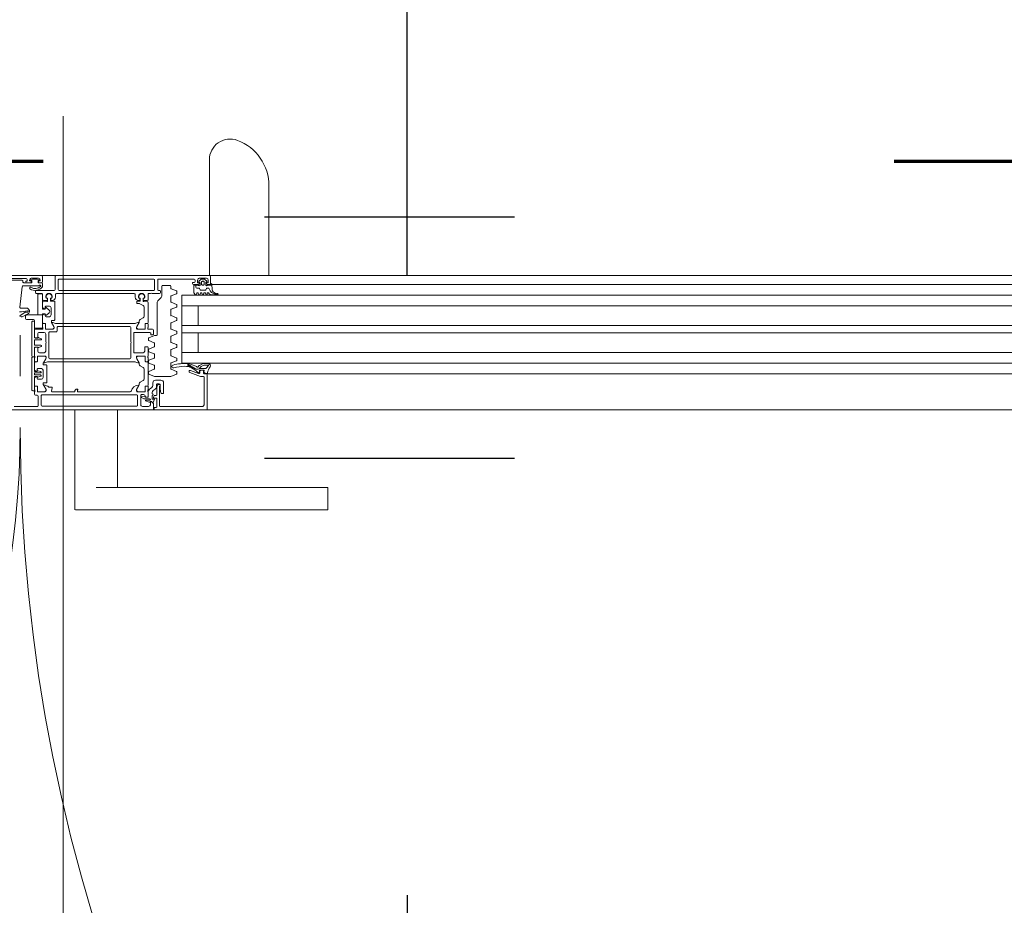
# Model space of a CAD drawing. Header units: centimetres. Extents: x -1631 to 1829, y -257 to 3158.
# Tile 96 of 128: x 392 to 447, y 1636 to 1686. Entities that reach past the tile are written whole.
import ezdxf

# ---------------------------------------------------------------- set-up
doc = ezdxf.new("R2010")
doc.units = ezdxf.units.CM
doc.linetypes.add('Dash', pattern=[60, 30, -30])
doc.linetypes.add('Długa kreska', pattern=[142.875, 95.25, -47.625])
for name, color, linetype, lineweight in [('A-DETL', 90, 'Continuous', 9), ('A-DETL-GENF', 92, 'Continuous', 9), ('A-DOOR', 31, 'Continuous', 13), ('A-DOOR-HDLN', 31, 'Dash', 9), ('A-DOOR-IDEN', 31, 'Continuous', 13)]:
    doc.layers.add(name, color=color, linetype=linetype, lineweight=lineweight)

# ---------------------------------------------------------------- blocks, each defined once
blk = doc.blocks.new('Schueco_FWS_ADS-75-SimplySmart_inw_Family-02 - FWS SI insert unit 90-2368395-5_piętro III __10_50 m_ - stan projektowany')
at = {"layer": 'A-DETL-GENF'}
for p, q in [((-75.5, 6.6), (75.5, 6.6)), ((7.65, 4.6), (-59.08, 4.6)), ((-54.5, 4), (7.65, 4)), ((-54.5, 3.4), (7.65, 3.4)), ((-54.5, 2.3), (7.65, 2.3)), ((-54.5, 1.9), (7.65, 1.9)), ((-54.5, 0.8), (7.65, 0.8)), ((-54.5, 0.2), (7.65, 0.2)), ((-54.5, -0.4), (7.65, -0.4)), ((74.6, -0.9), (-74.6, -0.9))]:
    blk.add_line(p, q, dxfattribs=at)
at = {"layer": 'A-DOOR'}
for p, q in [((4.443, 12.2), (4.443, 10.95)), ((5.234, 12.2), (17.4, 12.2)), ((17.4, 12.2), (18.558, 12.2)), ((18.599, 10.95), (18.599, 12.2)), ((17.4, 10.95), (5.234, 10.95)), ((16.201, 10.95), (16.201, 6.6)), ((18.599, 6.6), (18.599, 10.95)), ((11.35, 6.6), (5.85, 6.6)), ((11.35, 4.8), (11.35, 6.28)), ((11.5, 6.43), (13.81, 6.43)), ((14, 6), (14, 6.43)), ((14.41, 6.075), (14.63, 6.075)), ((14.636, 6.114), (14.433, 6.184)), ((14.47, 6.42), (14.81, 6.42)), ((14.91, 6.32), (14.91, 5.81)), ((15.08, 5.82), (15.08, 6.35)), ((15.13, 6.4), (20.43, 6.4)), ((20.48, 6.35), (20.48, 5.82)), ((20.65, 5.84), (20.65, 6.38)), ((20.7, 6.43), (21.99, 6.43)), ((13.63, 5.68), (13.63, 5.1)), ((13.737, 5.7), (13.65, 5.7)), ((14, 5.312), (14, 5.76)), ((14.05, 5.81), (14.142, 5.81)), ((14.206, 5.523), (14.094, 5.445)), ((14.27, 6), (14.27, 5.81)), ((14.27, 5.71), (14.27, 5.646)), ((14.706, 5.995), (14.41, 5.995)), ((14.495, 5.656), (14.495, 5.885)), ((14.5, 5.85), (14.5, 5.6)), ((14.515, 5.905), (14.642, 5.905)), ((14.52, 5.572), (14.52, 5.528)), ((14.659, 5.31), (14.659, 5.58)), ((14.66, 5.549), (14.66, 5.309)), ((14.662, 5.885), (14.662, 5.878)), ((14.679, 5.6), (15.1, 5.6)), ((14.684, 5.858), (14.85, 5.874)), ((15.044, 5.599), (14.71, 5.599)), ((14.858, 5.911), (14.732, 5.988)), ((14.86, 5.76), (14.75, 5.76)), ((20.43, 5.77), (15.13, 5.77)), ((15.5, 5.6), (18.43, 5.6)), ((18.6, 5.57), (18.6, 5.58)), ((18.62, 5.6), (19.864, 5.6)), ((19.893, 5.564), (19.856, 5.376)), ((20.25, 5.6), (20.671, 5.6)), ((20.306, 5.599), (20.64, 5.599)), ((20.69, 5.549), (20.69, 5.309)), ((20.691, 5.58), (20.691, 5.31)), ((20.8, 5.79), (20.7, 5.79)), ((20.83, 5.528), (20.83, 5.572)), ((20.85, 5.6), (20.85, 5.74)), ((13.83, 5.28), (13.83, 5.25)), ((13.98, 5.15), (13.87, 5.15)), ((13.88, 5.2), (13.918, 5.2)), ((13.963, 5.227), (13.995, 5.289)), ((14.03, 5.322), (14.03, 5.2)), ((14.23, 5.1), (14.23, 5.249)), ((14.283, 5.352), (14.367, 5.41)), ((14.5, 5.5), (14.5, 5.31)), ((14.5, 5.229), (14.5, 3.971)), ((14.53, 5.28), (14.629, 5.28)), ((14.63, 5.279), (14.55, 5.279)), ((14.77, 4.962), (14.94, 5.06)), ((14.99, 5.147), (14.99, 5.191)), ((14.997, 5.216), (15.131, 5.449)), ((18.445, 5.45), (18.48, 5.45)), ((19.886, 5.34), (20.05, 5.34)), ((20.17, 4.12), (20.17, 5.08)), ((20.19, 5.1), (20.34, 5.1)), ((20.353, 5.216), (20.219, 5.449)), ((20.36, 5.12), (20.36, 5.191)), ((20.72, 5.279), (20.8, 5.279)), ((20.721, 5.28), (20.82, 5.28)), ((20.85, 5.31), (20.85, 5.5)), ((20.85, 5.229), (20.85, 4.859)), ((21, 5.501), (21, 3.701)), ((11.25, 4.6), (5.85, 4.6)), ((11.346, 4.542), (11.207, 4.569)), ((11.25, 4.6), (11.35, 4.6)), ((11.359, 4.419), (11.37, 4.509)), ((11.551, 4.75), (11.4, 4.75)), ((11.4, 4.55), (11.4, 4.45)), ((12.167, 4.529), (11.568, 4.747)), ((11.6, 4.45), (11.6, 4.526)), ((11.642, 4.514), (11.629, 4.411)), ((11.667, 4.573), (12.133, 4.403)), ((11.699, 4.54), (11.672, 4.54)), ((12.2, 4.45), (12.2, 4.482)), ((12.88, 4.502), (12.88, 4.578)), ((13.221, 4.746), (12.911, 4.618)), ((12.911, 4.462), (13.199, 4.343)), ((14.12, 4.75), (13.24, 4.75)), ((13.78, 4.95), (14.08, 4.95)), ((14.449, 4.618), (14.139, 4.746)), ((14.161, 4.343), (14.449, 4.462)), ((14.48, 4.508), (14.48, 4.572)), ((14.72, 4.325), (14.72, 4.875)), ((20.37, 4.8), (20.37, 4.4)), ((20.65, 4.9), (20.47, 4.9)), ((20.484, 4.686), (20.484, 4.699)), ((20.484, 4.502), (20.484, 4.516)), ((20.506, 4.728), (20.674, 4.773)), ((20.674, 4.429), (20.506, 4.473)), ((20.83, 4.656), (20.514, 4.656)), ((20.514, 4.546), (20.83, 4.546)), ((20.7, 4.775), (20.7, 4.85)), ((20.7, 4.35), (20.7, 4.425)), ((20.776, 4.763), (20.731, 4.751)), ((20.731, 4.449), (20.776, 4.437)), ((20.86, 4.576), (20.86, 4.626)), ((21.65, 2.427), (21.65, 4.726)), ((11.14, 4.161), (11.066, 4.031)), ((11.11, 4.108), (11.334, 4.108)), ((11.122, 4.015), (11.387, 4.015)), ((11.6, 4.385), (11.389, 4.385)), ((11.416, 4.129), (11.534, 4.193)), ((11.444, 4.03), (11.611, 4.121)), ((11.45, 4.4), (11.55, 4.4)), ((11.65, 4.155), (11.69, 4.21)), ((11.69, 4.329), (11.788, 4.329)), ((11.82, 4.163), (12.234, 4.021)), ((11.838, 4.315), (12.267, 4.063)), ((12.236, 4.153), (11.997, 4.297)), ((13.199, 3.987), (12.911, 3.868)), ((13.23, 4.297), (13.23, 4.033)), ((14.13, 4.157), (14.13, 4.297)), ((14.449, 3.991), (14.161, 4.111)), ((14.48, 3.882), (14.48, 3.945)), ((14.5, 3.89), (14.5, 3.7)), ((14.629, 3.92), (14.53, 3.92)), ((14.55, 3.921), (14.63, 3.921)), ((14.659, 3.62), (14.659, 3.89)), ((14.66, 3.891), (14.66, 3.651)), ((14.94, 4.14), (14.77, 4.238)), ((14.99, 4.009), (14.99, 4.053)), ((15.131, 3.751), (14.997, 3.984)), ((20.13, 3.92), (15.22, 3.92)), ((20.34, 4.1), (20.19, 4.1)), ((20.219, 3.751), (20.353, 3.984)), ((20.36, 4.009), (20.36, 4.08)), ((20.47, 4.3), (20.65, 4.3)), ((20.69, 3.891), (20.69, 3.651)), ((20.691, 3.89), (20.691, 3.62)), ((20.8, 3.921), (20.72, 3.921)), ((20.82, 3.92), (20.721, 3.92)), ((20.85, 4.341), (20.85, 3.971)), ((20.85, 3.7), (20.85, 3.89)), ((5.85, 3.4), (12.6, 3.4)), ((12.88, 3.752), (12.88, 3.828)), ((12.911, 3.712), (13.199, 3.593)), ((13.23, 3.547), (13.23, 3.283)), ((14.13, 3.53), (14.13, 3.67)), ((14.161, 3.716), (14.449, 3.836)), ((14.449, 3.364), (14.161, 3.484)), ((14.48, 3.255), (14.48, 3.318)), ((14.5, 3.6), (14.5, 3.13)), ((14.52, 3.672), (14.52, 3.628)), ((15.1, 3.6), (14.679, 3.6)), ((14.71, 3.601), (15.044, 3.601)), ((14.78, 3.42), (15.25, 3.42)), ((15.3, 3.37), (15.3, 2.33)), ((15.47, 2.9), (15.47, 3.7)), ((15.52, 3.75), (20, 3.75)), ((20.05, 3.7), (20.05, 2.3)), ((20.22, 2.9), (20.22, 3.32)), ((20.671, 3.6), (20.25, 3.6)), ((20.64, 3.601), (20.306, 3.601)), ((20.32, 3.42), (20.57, 3.42)), ((20.83, 3.628), (20.83, 3.672)), ((20.85, 3.16), (20.85, 3.6)), ((21, 3.59), (21, 1.7)), ((12.88, 3.002), (12.88, 3.078)), ((13.199, 3.237), (12.911, 3.118)), ((12.911, 2.962), (13.199, 2.843)), ((13.23, 2.797), (13.23, 2.533)), ((14.13, 2.903), (14.13, 3.043)), ((14.161, 3.089), (14.449, 3.209)), ((14.449, 2.738), (14.161, 2.857)), ((15.47, 2), (15.47, 2.8)), ((20.22, 2.38), (20.22, 2.8)), ((20.46, 3.03), (20.46, 3.033)), ((20.477, 3.06), (20.619, 3.126)), ((20.83, 3), (20.49, 3)), ((20.66, 3.1), (20.81, 3.1)), ((20.86, 2.73), (20.86, 2.97)), ((12.88, 2.252), (12.88, 2.328)), ((13.199, 2.487), (12.911, 2.368)), ((12.911, 2.212), (13.199, 2.093)), ((13.98, 0.591), (13.98, 2.4)), ((14.03, 2.45), (14.12, 2.45)), ((14.139, 2.454), (14.449, 2.582)), ((14.2, 2.37), (14.2, 2.15)), ((15.25, 2.28), (14.4, 2.28)), ((14.48, 2.628), (14.48, 2.692)), ((20, 2.25), (19.63, 2.25)), ((20.57, 2.28), (20.32, 2.28)), ((20.46, 2.667), (20.46, 2.67)), ((20.619, 2.574), (20.477, 2.64)), ((20.49, 2.7), (20.83, 2.7)), ((20.81, 2.6), (20.66, 2.6)), ((20.85, 2.15), (20.85, 2.54)), ((13.199, 1.737), (12.911, 1.618)), ((13.23, 2.047), (13.23, 1.783)), ((14.25, 2.1), (14.5, 2.1)), ((14.5, 2), (14.5, 1.81)), ((14.5, 1.729), (14.5, 0.61)), ((14.52, 2.072), (14.52, 2.028)), ((14.53, 1.78), (14.629, 1.78)), ((14.63, 1.779), (14.55, 1.779)), ((14.659, 1.81), (14.659, 2.08)), ((14.66, 2.049), (14.66, 1.809)), ((14.679, 2.1), (15.1, 2.1)), ((15.044, 2.099), (14.71, 2.099)), ((14.99, 1.647), (14.99, 1.691)), ((14.997, 1.716), (15.131, 1.949)), ((15.22, 1.78), (19.68, 1.78)), ((19.53, 1.95), (15.52, 1.95)), ((19.58, 2.2), (19.58, 2)), ((19.903, 1.716), (19.769, 1.949)), ((19.8, 2.1), (20.221, 2.1)), ((19.856, 2.099), (20.19, 2.099)), ((19.91, 1.625), (19.91, 1.691)), ((20.24, 2.049), (20.24, 1.809)), ((20.241, 2.08), (20.241, 1.81)), ((20.27, 1.779), (20.35, 1.779)), ((20.271, 1.78), (20.37, 1.78)), ((20.38, 2.028), (20.38, 2.072)), ((20.4, 2.1), (20.8, 2.1)), ((20.4, 1.81), (20.4, 2)), ((20.4, 1.729), (20.4, 1.364)), ((12.88, 1.502), (12.88, 1.578)), ((12.911, 1.462), (13.199, 1.343)), ((13.23, 1.297), (13.23, 1.033)), ((14.72, 0.869), (14.72, 1.375)), ((14.77, 1.462), (14.94, 1.56)), ((19.72, 0.545), (19.72, 1.585)), ((19.74, 1.605), (19.89, 1.605)), ((19.92, 1.305), (19.92, 0.905)), ((20.2, 1.405), (20.02, 1.405)), ((20.25, 1.28), (20.25, 1.355)), ((20.326, 1.268), (20.281, 1.256)), ((21.214, 1.123), (21.225, 1.138)), ((21.536, 1.402), (21.222, 1.249)), ((21.259, 1.154), (21.369, 1.148)), ((21.399, 1.157), (21.651, 1.326)), ((21.648, 1.377), (21.606, 1.399)), ((5.85, 0.8), (12.6, 0.8)), ((12.88, 0.752), (12.88, 0.828)), ((13.199, 0.987), (12.911, 0.868)), ((12.911, 0.712), (13.199, 0.593)), ((14.546, 0.561), (14.762, 0.542)), ((15.13, 0.545), (15.13, 0.635)), ((20.02, 0.805), (20.2, 0.805)), ((20.382, 0.563), (20.138, 0.542)), ((20.25, 0.855), (20.25, 0.93)), ((20.281, 0.954), (20.326, 0.942)), ((20.4, 0.846), (20.4, 0.583)), ((21.321, 0.917), (21.616, 0.924)), ((21.667, 0.869), (21.547, -0.275)), ((10.626, 0.158), (10.599, 0.172)), ((10.616, 0.101), (10.742, 0.076)), ((10.891, 0.18), (10.624, 0.18)), ((11.19, 0.14), (11.19, 0.1)), ((11.291, 0.09), (11.269, 0.15)), ((11.391, 0.15), (11.369, 0.09)), ((11.491, 0.09), (11.469, 0.15)), ((11.591, 0.15), (11.569, 0.09)), ((11.691, 0.09), (11.669, 0.15)), ((11.791, 0.15), (11.769, 0.09)), ((12.88, 0.002), (12.88, 0.078)), ((13.199, 0.237), (12.911, 0.118)), ((13.23, 0.547), (13.23, 0.283)), ((13.73, -0.3), (13.73, 0.259)), ((13.759, 0.329), (13.951, 0.521)), ((13.81, 0.05), (13.81, -0.02)), ((14.26, 0.1), (13.86, 0.1)), ((14.45, 0.1), (14.36, 0.1)), ((14.5, 0.45), (14.5, 0.15)), ((14.74, 0.5), (14.55, 0.5)), ((14.704, 0.37), (14.737, 0.37)), ((14.76, 0.36), (14.724, 0.36)), ((14.767, 0.403), (14.76, 0.482)), ((14.78, 0.522), (14.78, 0.38)), ((14.94, 0.38), (14.94, 0.505)), ((14.959, 0.482), (14.953, 0.403)), ((14.96, 0.525), (15.11, 0.525)), ((14.996, 0.36), (14.96, 0.36)), ((15.02, 0.5), (14.979, 0.5)), ((14.982, 0.37), (15.016, 0.37)), ((15.22, 0.15), (15.22, 0.3)), ((19.63, 0.1), (15.27, 0.1)), ((19.68, 0.3), (19.68, 0.15)), ((19.94, 0.525), (19.74, 0.525)), ((19.92, 0.5), (19.88, 0.5)), ((19.884, 0.37), (19.917, 0.37)), ((19.904, 0.36), (19.94, 0.36)), ((19.947, 0.403), (19.94, 0.482)), ((19.96, 0.38), (19.96, 0.505)), ((20.12, 0.522), (20.12, 0.38)), ((20.139, 0.482), (20.133, 0.403)), ((20.14, 0.36), (20.176, 0.36)), ((20.35, 0.5), (20.159, 0.5)), ((20.162, 0.37), (20.196, 0.37)), ((20.4, 0.15), (20.4, 0.45)), ((20.75, 0.1), (20.45, 0.1)), ((20.8, -0.02), (20.8, 0.05)), ((10.928, -0.4), (5.85, -0.4)), ((10.903, -0.103), (10.93, -0.41)), ((11, -0.45), (11, -0.85)), ((11.18, -0.4), (11.05, -0.4)), ((11.189, -0.2), (11.124, -0.2)), ((11.24, -0.53), (11.23, -0.53)), ((11.273, -0.105), (11.232, -0.175)), ((11.27, -0.37), (11.27, -0.5)), ((11.54, -0.08), (11.316, -0.08)), ((11.35, -0.53), (11.35, -0.42)), ((11.4, -0.37), (11.46, -0.37)), ((11.51, -0.42), (11.51, -0.53)), ((11.623, -0.175), (11.583, -0.105)), ((11.59, -0.5), (11.59, -0.37)), ((11.63, -0.53), (11.62, -0.53)), ((11.778, -0.2), (11.667, -0.2)), ((11.96, -0.4), (11.68, -0.4)), ((11.69, -0.37), (11.9, -0.37)), ((11.828, -0.37), (11.828, -0.25)), ((11.91, -0.52), (11.96, -0.52)), ((12.01, -0.47), (12.01, -0.45)), ((12.911, -0.038), (13.199, -0.157)), ((13.23, -0.203), (13.23, -0.3)), ((13.28, -0.35), (13.68, -0.35)), ((13.86, -0.07), (13.91, -0.07)), ((13.96, -0.12), (13.96, -0.65)), ((14.13, -0.65), (14.13, -0.12)), ((14.18, -0.07), (19.48, -0.07)), ((19.53, -0.12), (19.53, -0.65)), ((19.7, -0.85), (19.7, -0.12)), ((19.75, -0.07), (20.75, -0.07)), ((20.4, -0.27), (20.4, -0.45)), ((20.4, -0.85), (20.4, -0.55)), ((20.45, -0.5), (20.58, -0.5)), ((21.497, -0.32), (20.657, -0.32)), ((21.08, -0.5), (21.29, -0.5)), ((21.5, -0.55), (21.5, -0.595)), ((11.05, -0.9), (5.85, -0.9)), ((7.733, -0.9), (7.733, -5.916)), ((11.05, -0.9), (19.65, -0.9)), ((11.067, -7.373), (11.067, -0.9)), ((11.209, -0.581), (11.313, -0.685)), ((11.63, -0.75), (11.23, -0.75)), ((11.348, -0.7), (11.512, -0.7)), ((11.46, -0.58), (11.4, -0.58)), ((11.547, -0.685), (11.651, -0.581)), ((11.86, -0.65), (11.86, -0.57)), ((13.91, -0.7), (11.91, -0.7)), ((19.48, -0.7), (14.18, -0.7)), ((32.25, -0.9), (20.45, -0.9)), ((20.63, -0.62), (20.58, -0.62)), ((20.63, -0.75), (21.03, -0.75)), ((21.08, -0.62), (21.03, -0.62)), ((21.31, -0.73), (22.6, -0.73)), ((21.55, -0.645), (22.4, -0.645))]:
    blk.add_line(p, q, dxfattribs=at)
at = {"layer": 'A-DOOR', "flags": 128}
for points in [[(4.459, 12.2), (4.443, 12.2), (4.459, 12.2), (4.503, 12.2), (4.577, 12.2), (4.675, 12.2), (4.795, 12.2), (4.931, 12.2), (5.08, 12.2), (5.234, 12.2)], [(5.234, 10.95), (5.08, 10.95), (4.931, 10.95), (4.795, 10.95), (4.675, 10.95), (4.577, 10.95), (4.503, 10.95), (4.459, 10.95), (4.443, 10.95), (4.459, 10.95)], [(14.05, 6.48), (14.15, 6.48), (14.15, 6.6), (11.2, 6.6), (11.2, 4.65)], [(13.86, 6.38), (13.86, 5.3), (13.85, 5.3)], [(14.212, 6.206), (14.13, 6.02), (14.25, 6.02)], [(22.85, 6.6), (14.2, 6.6), (14.2, 6.26), (14.31, 6.15), (14.37, 6.15), (14.37, 6.32)], [(14.365, 6.15), (14.3, 6.15), (14.246, 6.212)], [(13.82, 5.2), (13.82, 5.45), (13.787, 5.658)], [(14.16, 5.821), (14.198, 5.896), (14.2, 5.95), (14.05, 5.95)], [(14.65, 5.86), (14.65, 5.9), (14.55, 5.9)], [(15.15, 5.55), (15.15, 5.48), (15.012, 5.241)], [(18.45, 5.58), (18.45, 5.518), (18.431, 5.491), (18.425, 5.47)], [(20.338, 5.241), (20.2, 5.48), (20.2, 5.55)], [(20.86, 4.771), (20.86, 5.551), (20.95, 5.551)], [(20.7, 4.741), (20.699, 4.757), (20.7, 4.751), (20.83, 4.741)], [(20.83, 4.461), (20.7, 4.461), (20.699, 4.444), (20.7, 4.461)], [(20.95, 3.651), (20.86, 3.651), (20.86, 4.431)], [(5.85, 4), (12.6, 4), (12.6, 0.2), (5.85, 0.2)], [(11.589, 4.241), (11.627, 4.303), (11.291, 4.303)], [(15.012, 3.959), (15.15, 3.72), (15.15, 3.65)], [(20.2, 3.65), (20.2, 3.72), (20.338, 3.959)], [(11.7, 3.4), (11.7, 2.3), (12.6, 2.3), (5.85, 2.3)], [(14.55, 3.08), (14.68, 3.08), (14.68, 3.32)], [(20.67, 3.32), (20.67, 3.11), (20.8, 3.11)], [(20.86, 3.15), (20.86, 3.64), (20.95, 3.64)], [(14.35, 2.33), (14.35, 2.42), (14.25, 2.42)], [(20.8, 2.59), (20.67, 2.59), (20.67, 2.38)], [(20.95, 1.65), (20.86, 1.65), (20.86, 2.55)], [(11.7, 0.8), (11.7, 1.9), (12.6, 1.9), (5.85, 1.9)], [(15.15, 2.05), (15.15, 1.98), (15.012, 1.741)], [(19.888, 1.741), (19.75, 1.98), (19.75, 2.05)], [(15.11, 0.655), (14.995, 0.655), (14.77, 0.782)], [(11.93, -0.34), (11.93, 0.06), (11.865, 0.16)], [(10.97, -0.45), (10.97, -0.37), (11.17, -0.37)], [(11.13, -0.65), (11.13, -0.5), (11.23, -0.5), (11.23, -0.45)], [(11.63, -0.45), (11.63, -0.5), (11.73, -0.5), (11.73, -0.65)], [(20.45, -0.5), (20.65, -0.5), (20.65, -0.6)], [(20.63, -0.55), (20.63, -0.6), (20.53, -0.6), (20.53, -0.65)], [(21.01, -0.6), (21.01, -0.5), (21.45, -0.5)], [(21.13, -0.65), (21.13, -0.6), (21.03, -0.6), (21.03, -0.55)], [(21.34, -0.55), (21.34, -0.58), (21.26, -0.58), (21.26, -0.68)]]:
    blk.add_lwpolyline(points, dxfattribs=at)
for points in [[(21.3, 1.3), (20.41, 1.3), (20.41, 2), (20.41, 1.3)], [(20.46, 2.05), (20.8, 2.05)], [(20.85, 2), (20.85, 1.61)], [(20.186, 1.309), (20.034, 1.182)], [(20.68, 1.3), (20.41, 1.3), (20.41, 1.235), (20.25, 1.235), (20.234, 1.294), (20.25, 1.235), (20.41, 1.235), (20.41, 1.3)], [(20.67, 0.17), (20.67, 1.27)], [(20.9, 1.56), (21.3, 1.56)], [(21.35, 1.51), (21.35, 1.35)], [(20.034, 1.028), (20.186, 0.901)], [(20.234, 0.916), (20.25, 0.975), (20.41, 0.975), (20.41, 0.17), (20.41, 0.975), (20.25, 0.975)], [(20.46, 0.12), (20.62, 0.12)]]:
    blk.add_lwpolyline(points, close=True, dxfattribs=at)
at = {"layer": 'A-DOOR'}
for centre, radius, start, end in [((11.5, 6.28), 0.15, 90, 180), ((13.81, 6.38), 0.05, 0, 90), ((14.05, 6.43), 0.05, 90, 180), ((14.231, 6.198), 0.02, 41.4237, 156.1613), ((14.365, 6.17), 0.02, 270, 336.1826), ((14.47, 6.32), 0.1, 90, 180), ((14.41, 6.035), 0.04, 90, 270), ((14.42, 6.146), 0.04, 71.0954, 156.1826), ((14.63, 6.095), 0.02, 270, 71.0954), ((14.81, 6.32), 0.1, 360, 90), ((15.13, 6.35), 0.05, 90, 180), ((20.43, 6.35), 0.05, 0, 90), ((20.7, 6.38), 0.05, 90, 180), ((13.65, 5.68), 0.02, 90, 180), ((13.737, 5.65), 0.05, 9.0903, 90), ((14.05, 6), 0.05, 180, 270), ((14.05, 5.76), 0.05, 90, 180), ((14.142, 5.83), 0.02, 270, 333), ((14.18, 5.905), 0.02, 333, 0), ((14.12, 5.646), 0.15, 305, 0), ((14.27, 5.76), 0.05, 90, 270), ((14.25, 6), 0.02, 0, 90), ((14.195, 5.656), 0.3, 305, 0), ((14.515, 5.885), 0.02, 90, 180), ((14.55, 5.85), 0.05, 90, 180), ((14.49, 5.572), 0.03, 0, 70.5288), ((14.49, 5.528), 0.03, 289.4712, 0), ((14.642, 5.885), 0.02, 0, 90), ((14.75, 5.86), 0.1, 180, 270), ((14.679, 5.58), 0.02, 90, 180), ((14.71, 5.549), 0.05, 90, 180), ((14.682, 5.878), 0.02, 180, 275.5), ((14.706, 5.945), 0.05, 58.815, 90), ((14.848, 5.894), 0.02, 275.5, 58.815), ((14.86, 5.81), 0.05, 270, 0), ((14.976, 5.718), 0.5, 275.6226, 342.2516), ((15.044, 5.499), 0.1, 330, 90), ((15.13, 5.82), 0.05, 180, 270), ((15.1, 5.55), 0.05, 0, 90), ((15.5, 5.55), 0.05, 90, 162.2516), ((18.43, 5.58), 0.02, 0, 90), ((18.43, 5.518), 0.02, 315, 0), ((18.48, 5.57), 0.12, 270, 0), ((18.62, 5.58), 0.02, 90, 180), ((19.864, 5.57), 0.03, 349, 90), ((20.25, 5.55), 0.05, 90, 180), ((20.306, 5.499), 0.1, 90, 210), ((20.43, 5.82), 0.05, 270, 0), ((20.64, 5.549), 0.05, 0, 90), ((20.7, 5.84), 0.05, 180, 270), ((20.671, 5.58), 0.02, 0, 90), ((20.8, 5.74), 0.05, 0, 90), ((20.86, 5.572), 0.03, 109.4712, 180), ((20.86, 5.528), 0.03, 180, 250.5288), ((20.95, 5.501), 0.05, 0, 90), ((13.78, 5.1), 0.15, 180, 270), ((13.87, 5.2), 0.05, 180, 270), ((13.85, 5.28), 0.02, 90, 180), ((13.88, 5.25), 0.05, 180, 270), ((13.918, 5.25), 0.05, 270, 333), ((13.98, 5.2), 0.05, 270, 0), ((13.95, 5.312), 0.05, 333, 0), ((14.18, 5.322), 0.15, 125, 180), ((14.08, 5.1), 0.15, 270, 0), ((14.355, 5.249), 0.125, 125, 180), ((14.53, 5.31), 0.03, 180, 270), ((14.55, 5.229), 0.05, 90, 180), ((14.629, 5.31), 0.03, 270, 0), ((14.63, 5.309), 0.03, 270, 0), ((14.82, 4.875), 0.1, 120, 180), ((14.89, 5.147), 0.1, 300, 0), ((15.04, 5.191), 0.05, 150, 180), ((15.024, 5.234), 0.0138, 150, 275.6226), ((18.445, 5.477), 0.02, 135, 180), ((18.445, 5.47), 0.02, 180, 270), ((19.886, 5.37), 0.03, 169, 270), ((20.378, 5.717), 0.5, 228.9748, 263.8593), ((20.19, 5.08), 0.02, 90, 180), ((20.326, 5.234), 0.0138, 263.8593, 30), ((20.34, 5.12), 0.02, 270, 0), ((20.31, 5.191), 0.05, 0, 30), ((20.72, 5.309), 0.03, 180, 270), ((20.721, 5.31), 0.03, 180, 270), ((20.8, 5.229), 0.05, 0, 90), ((20.82, 5.31), 0.03, 270, 0), ((10.24, 4.734), 0.95, 325.949, 348.5732), ((11.201, 4.54), 0.03, 77.6435, 168.5732), ((11.25, 4.65), 0.05, 180, 270), ((11.341, 4.513), 0.03, 351.882, 79.0059), ((11.4, 4.8), 0.05, 180, 270), ((11.35, 4.55), 0.05, 0, 90), ((11.389, 4.415), 0.03, 172.7923, 270), ((11.45, 4.45), 0.05, 180, 270), ((11.55, 4.45), 0.05, 270, 0), ((11.551, 4.7), 0.05, 70, 90), ((11.65, 4.526), 0.05, 70, 180), ((11.6, 4.415), 0.03, 270, 352.9436), ((11.672, 4.51), 0.03, 90, 172.9436), ((11.699, 4.51), 0.03, 40.8482, 90), ((12.591, 5.282), 1.15, 220.8482, 242.8303), ((12.15, 4.45), 0.05, 250, 0), ((12.15, 4.482), 0.05, 0, 70), ((12.93, 4.572), 0.05, 112.5, 172.8548), ((12.93, 4.508), 0.05, 187.1452, 247.5), ((13.24, 4.7), 0.05, 90, 112.5), ((14.12, 4.7), 0.05, 67.5, 90), ((14.43, 4.572), 0.05, 0, 67.5), ((14.43, 4.508), 0.05, 292.5, 0), ((20.47, 4.8), 0.1, 90, 180), ((20.514, 4.699), 0.03, 105, 180), ((20.514, 4.686), 0.03, 180, 270), ((20.514, 4.516), 0.03, 90, 180), ((20.514, 4.502), 0.03, 180, 255), ((20.65, 4.85), 0.05, 0, 90), ((20.679, 4.753), 0.02, 10, 105), ((20.679, 4.448), 0.02, 255, 350), ((20.725, 4.775), 0.025, 180, 285), ((20.725, 4.425), 0.025, 75, 180), ((20.75, 4.859), 0.1, 285, 0), ((20.75, 4.341), 0.1, 0, 75), ((20.83, 4.771), 0.03, 270, 0), ((20.83, 4.626), 0.03, 0, 90), ((20.83, 4.576), 0.03, 270, 0), ((20.83, 4.431), 0.03, 0, 90), ((11.127, 4.135), 0.12, 145.949, 268.0077), ((11.175, 4.141), 0.04, 134.9639, 150.3746), ((9.863, 5.398), 1.777, 316.2734, 320.8645), ((11.291, 4.243), 0.06, 90, 146.6979), ((11.334, 4.278), 0.17, 269.9272, 298.5366), ((11.387, 4.135), 0.12, 269.9961, 298.6334), ((11.453, 4.342), 0.17, 298.5366, 323.5366), ((11.553, 4.226), 0.12, 298.6334, 323.6334), ((11.684, 4.253), 0.0764, 85.7355, 150.0671), ((11.731, 4.18), 0.05, 26.9556, 143.6334), ((11.846, 4.239), 0.08, 206.9556, 250.9899), ((11.788, 4.229), 0.1, 59.6164, 90), ((12.422, 4.975), 0.8, 243.6139, 271.5286), ((12.26, 4.097), 0.08, 250.9899, 267.8894), ((12.197, 4.089), 0.075, 339.9851, 58.8937), ((12.367, 7.009), 2.994, 267.8817, 284.2277), ((12.368, 7.009), 2.834, 271.5223, 284.2144), ((12.93, 3.822), 0.05, 112.5, 172.8548), ((13.085, 4.184), 0.08, 283.4704, 105.301), ((13.18, 4.297), 0.05, 0, 67.5), ((13.18, 4.033), 0.05, 292.5, 0), ((14.18, 4.297), 0.05, 112.5, 180), ((14.18, 4.157), 0.05, 180, 247.5), ((14.43, 3.945), 0.05, 0, 67.5), ((14.43, 3.882), 0.05, 292.5, 0), ((14.55, 3.971), 0.05, 180, 270), ((14.53, 3.89), 0.03, 90, 180), ((14.629, 3.89), 0.03, 0, 90), ((14.63, 3.891), 0.03, 0, 90), ((14.82, 4.325), 0.1, 180, 240), ((14.89, 4.053), 0.1, 0, 60), ((15.04, 4.009), 0.05, 180, 210), ((15.024, 3.966), 0.0138, 84.6714, 210), ((14.979, 3.482), 0.5, 61.1395, 84.6714), ((20.371, 3.482), 0.5, 95.3286, 118.8605), ((20.19, 4.12), 0.02, 180, 270), ((20.326, 3.966), 0.0138, 330, 95.3286), ((20.34, 4.08), 0.02, 0, 90), ((20.31, 4.009), 0.05, 330, 0), ((20.47, 4.4), 0.1, 180, 270), ((20.65, 4.35), 0.05, 270, 0), ((20.72, 3.891), 0.03, 90, 180), ((20.721, 3.89), 0.03, 90, 180), ((20.8, 3.971), 0.05, 270, 0), ((20.82, 3.89), 0.03, 0, 90), ((12.93, 3.758), 0.05, 187.1452, 247.5), ((13.18, 3.547), 0.05, 360, 67.5), ((14.18, 3.67), 0.05, 112.5, 180), ((14.18, 3.53), 0.05, 180, 247.5), ((14.43, 3.318), 0.05, 0, 67.5), ((14.49, 3.672), 0.03, 0, 70.5288), ((14.49, 3.628), 0.03, 289.4712, 0), ((14.679, 3.62), 0.02, 180, 270), ((14.71, 3.651), 0.05, 180, 270), ((14.78, 3.32), 0.1, 90, 180), ((15.044, 3.701), 0.1, 270, 30), ((15.1, 3.65), 0.05, 270, 0), ((15.25, 3.37), 0.05, 360, 90), ((15.52, 3.7), 0.05, 90, 180), ((20, 3.7), 0.05, 0, 90), ((20.25, 3.65), 0.05, 180, 270), ((20.306, 3.701), 0.1, 150, 270), ((20.32, 3.32), 0.1, 90, 180), ((20.57, 3.32), 0.1, 0, 90), ((20.64, 3.651), 0.05, 270, 0), ((20.671, 3.62), 0.02, 270, 0), ((20.86, 3.672), 0.03, 109.4712, 180), ((20.86, 3.628), 0.03, 180, 250.5288), ((20.95, 3.701), 0.05, 270, 0), ((20.95, 3.59), 0.05, 0, 90), ((12.93, 3.072), 0.05, 112.5, 172.8548), ((12.93, 3.008), 0.05, 187.1452, 247.5), ((13.18, 3.283), 0.05, 292.5, 0), ((13.18, 2.797), 0.05, 0, 67.5), ((14.18, 3.043), 0.05, 112.5, 180), ((14.18, 2.903), 0.05, 180, 247.5), ((14.43, 3.255), 0.05, 292.5, 0), ((14.55, 3.13), 0.05, 180, 270), ((15.522, 2.85), 0.0725, 136.3972, 223.6028), ((20.272, 2.85), 0.0725, 136.3972, 223.6028), ((20.49, 3.033), 0.03, 115, 180), ((20.49, 3.03), 0.03, 180, 270), ((20.632, 3.099), 0.03, 21.7118, 115), ((20.8, 3.16), 0.05, 270, 0), ((20.81, 3.15), 0.05, 270, 0), ((20.83, 2.97), 0.03, 0, 90), ((12.93, 2.322), 0.05, 112.5, 172.8548), ((12.93, 2.258), 0.05, 187.1452, 247.5), ((13.18, 2.533), 0.05, 292.5, 0), ((14.03, 2.4), 0.05, 90, 180), ((14.12, 2.5), 0.05, 270, 292.5), ((14.25, 2.37), 0.05, 90, 180), ((14.4, 2.33), 0.05, 180, 270), ((14.43, 2.692), 0.05, 0, 67.5), ((14.43, 2.628), 0.05, 292.5, 0), ((15.25, 2.33), 0.05, 270, 0), ((19.63, 2.2), 0.05, 90, 180), ((20, 2.3), 0.05, 270, 0), ((20.32, 2.38), 0.1, 180, 270), ((20.49, 2.67), 0.03, 90, 180), ((20.49, 2.667), 0.03, 180, 245), ((20.57, 2.38), 0.1, 270, 0), ((20.632, 2.601), 0.03, 245, 338.2882), ((20.8, 2.54), 0.05, 0, 90), ((20.81, 2.55), 0.05, 0, 90), ((20.83, 2.73), 0.03, 270, 0), ((13.18, 2.047), 0.05, 0, 67.5), ((13.18, 1.783), 0.05, 292.5, 360), ((14.25, 2.15), 0.05, 180, 270), ((14.49, 2.072), 0.03, 0, 70.5288), ((14.49, 2.028), 0.03, 289.4712, 0), ((14.53, 1.81), 0.03, 180, 270), ((14.55, 1.729), 0.05, 90, 180), ((14.629, 1.81), 0.03, 270, 0), ((14.63, 1.809), 0.03, 270, 0), ((14.679, 2.08), 0.02, 90, 180), ((14.71, 2.049), 0.05, 90, 180), ((15.04, 1.691), 0.05, 150, 180), ((15.024, 1.734), 0.0138, 150, 275.3286), ((14.979, 2.218), 0.5, 275.3286, 298.8605), ((15.044, 1.999), 0.1, 330, 90), ((15.1, 2.05), 0.05, 360, 90), ((15.52, 2), 0.05, 180, 270), ((19.53, 2), 0.05, 270, 0), ((19.921, 2.218), 0.5, 241.1395, 264.6714), ((19.8, 2.05), 0.05, 90, 180), ((19.856, 1.999), 0.1, 90, 210), ((19.876, 1.734), 0.0138, 264.6714, 30), ((19.86, 1.691), 0.05, 0, 30), ((20.19, 2.049), 0.05, 0, 90), ((20.221, 2.08), 0.02, 0, 90), ((20.27, 1.809), 0.03, 180, 270), ((20.271, 1.81), 0.03, 180, 270), ((20.35, 1.729), 0.05, 360, 90), ((20.37, 1.81), 0.03, 270, 0), ((20.41, 2.072), 0.03, 109.4712, 180), ((20.41, 2.028), 0.03, 180, 250.5288), ((20.46, 2), 0.05, 90, 180), ((20.46, 2), 0.05, 90, 180), ((20.8, 2.15), 0.05, 270, 360), ((20.8, 2), 0.05, 0, 90), ((20.8, 2), 0.05, 0, 90), ((20.95, 1.7), 0.05, 270, 0), ((12.93, 1.572), 0.05, 112.5, 172.8548), ((12.93, 1.508), 0.05, 187.1452, 247.5), ((13.18, 1.297), 0.05, 0, 67.5), ((14.82, 1.375), 0.1, 120, 180), ((14.89, 1.647), 0.1, 300, 0), ((19.74, 1.585), 0.02, 90, 180), ((19.89, 1.625), 0.02, 270, 0), ((20.02, 1.305), 0.1, 90, 180), ((20.098, 1.105), 0.1, 130, 230), ((20.098, 1.105), 0.1, 130, 230), ((20.205, 1.286), 0.03, 15, 130), ((20.205, 1.286), 0.03, 15, 130), ((20.2, 1.355), 0.05, 0, 90), ((20.275, 1.28), 0.025, 180, 285), ((20.3, 1.364), 0.1, 285, 0), ((20.72, 1.27), 0.05, 143.1301, 180), ((20.72, 1.27), 0.05, 143.1301, 180), ((20.9, 1.61), 0.05, 180, 270), ((20.9, 1.61), 0.05, 180, 270), ((21.317, 1.102), 0.185, 172.9334, 271.3918), ((21.292, 1.105), 0.16, 116, 172.9334), ((21.242, 1.102), 0.035, 143, 283.531), ((21.257, 1.114), 0.04, 87, 143), ((21.835, -1.362), 2.5, 93.2163, 103.531), ((21.3, 1.51), 0.05, 0, 90), ((21.3, 1.51), 0.05, 0, 90), ((21.3, 1.35), 0.05, 270, 0), ((21.3, 1.35), 0.05, 270, 0), ((21.371, 1.198), 0.05, 267, 304), ((21.568, 1.329), 0.08, 62, 114), ((21.634, 1.351), 0.03, 304, 62), ((12.93, 0.822), 0.05, 112.5, 172.8548), ((12.93, 0.758), 0.05, 187.1452, 247.5), ((13.18, 1.033), 0.05, 292.5, 360), ((13.18, 0.547), 0.05, 0, 67.5), ((13.88, 0.591), 0.1, 315, 360), ((14.55, 0.61), 0.05, 180, 265), ((14.82, 0.869), 0.1, 180, 240), ((14.995, 0.675), 0.02, 240, 270), ((15.11, 0.635), 0.02, 0, 90), ((20.02, 0.905), 0.1, 180, 270), ((20.205, 0.924), 0.03, 230, 345), ((20.205, 0.924), 0.03, 230, 345), ((20.2, 0.855), 0.05, 270, 0), ((20.275, 0.93), 0.025, 75, 180), ((20.3, 0.846), 0.1, 0, 75), ((20.38, 0.583), 0.02, 275, 0), ((21.617, 0.874), 0.05, 354, 91.3918), ((10.623, 0.14), 0.04, 89.9191, 258.9894), ((10.749, 0.478), 0.343, 248.9463, 264.3989), ((10.703, -0.244), 0.381, 12.6599, 88.1005), ((10.704, -0.12), 0.2, 5.0082, 78.9975), ((10.891, -0.12), 0.3, 40.3198, 90.0013), ((11.15, 0.1), 0.04, 220.3208, 0), ((11.23, 0.14), 0.04, 14.9997, 180.0002), ((11.33, 0.1), 0.04, 195.0002, 344.9998), ((11.43, 0.14), 0.04, 14.9996, 165.0004), ((11.53, 0.1), 0.04, 195.0002, 344.9998), ((11.63, 0.14), 0.04, 14.9996, 165.0004), ((11.73, 0.1), 0.04, 195.0002, 344.9998), ((11.83, 0.14), 0.04, 29.9997, 165.0005), ((12.93, 0.072), 0.05, 112.5, 172.8548), ((12.93, 0.008), 0.05, 187.1452, 247.5), ((13.18, 0.283), 0.05, 292.5, 360), ((13.83, 0.259), 0.1, 135, 180), ((13.86, 0.05), 0.05, 90, 180), ((14.31, 0.153), 0.0725, 226.3972, 313.6028), ((14.45, 0.15), 0.05, 270, 0), ((14.55, 0.45), 0.05, 90, 180), ((14.86, 0.28), 0.18, 150, 30), ((14.86, 0.275), 0.16, 147.91, 32.09), ((14.737, 0.4), 0.03, 270, 5), ((14.74, 0.48), 0.02, 5, 90), ((14.76, 0.38), 0.02, 270, 0), ((14.76, 0.522), 0.02, 0, 85), ((14.96, 0.505), 0.02, 90, 180), ((14.96, 0.38), 0.02, 180, 270), ((14.982, 0.4), 0.03, 175, 270), ((14.979, 0.48), 0.02, 90, 175), ((15.02, 0.3), 0.2, 0, 90), ((15.11, 0.545), 0.02, 270, 0), ((15.27, 0.15), 0.05, 180, 270), ((19.63, 0.15), 0.05, 270, 360), ((19.88, 0.3), 0.2, 90, 180), ((19.74, 0.545), 0.02, 180, 270), ((20.04, 0.28), 0.18, 150, 30), ((20.04, 0.275), 0.16, 147.9154, 32.0846), ((19.917, 0.4), 0.03, 270, 5), ((19.92, 0.48), 0.02, 5, 90), ((19.94, 0.505), 0.02, 360, 90), ((19.94, 0.38), 0.02, 270, 0), ((20.14, 0.522), 0.02, 95, 180), ((20.14, 0.38), 0.02, 180, 270), ((20.162, 0.4), 0.03, 175, 270), ((20.159, 0.48), 0.02, 90, 175), ((20.35, 0.45), 0.05, 0, 90), ((20.45, 0.15), 0.05, 180, 270), ((20.46, 0.17), 0.05, 180, 270), ((20.46, 0.17), 0.05, 180, 270), ((20.62, 0.17), 0.05, 270, 0), ((20.62, 0.17), 0.05, 270, 0), ((20.75, 0.05), 0.05, 0, 90), ((10.97, -0.41), 0.04, 180.0006, 269.9999), ((11.05, -0.45), 0.05, 90, 180), ((11.124, -0.15), 0.05, 192.1266, 270), ((11.22, -0.37), 0.05, 0, 180), ((11.18, -0.45), 0.05, 0, 90), ((11.189, -0.15), 0.05, 270, 330), ((11.23, -0.56), 0.03, 90.0055, 224.9966), ((11.24, -0.5), 0.03, 270, 0), ((11.316, -0.13), 0.05, 90, 150), ((11.4, -0.42), 0.05, 89.9989, 180.0011), ((11.4, -0.53), 0.05, 179.9979, 270.0021), ((11.46, -0.42), 0.05, 359.9989, 90.0011), ((11.46, -0.53), 0.05, 269.9979, 0.0021), ((11.54, -0.13), 0.05, 30, 90), ((11.64, -0.37), 0.05, 0.0006, 180.0006), ((11.62, -0.5), 0.03, 180, 270), ((11.667, -0.15), 0.05, 210, 270), ((11.68, -0.45), 0.05, 90, 180), ((11.63, -0.56), 0.03, 314.9981, 90.0001), ((11.778, -0.25), 0.05, 0, 90), ((11.91, -0.57), 0.05, 90, 180), ((11.9, -0.34), 0.03, 270, 360), ((11.96, -0.45), 0.05, 0, 90), ((11.96, -0.47), 0.05, 270, 0), ((13.18, -0.203), 0.05, 0, 67.5), ((13.28, -0.3), 0.05, 180, 270), ((13.68, -0.3), 0.05, 270, 360), ((13.86, -0.02), 0.05, 180, 270), ((13.91, -0.12), 0.05, 0, 90), ((14.18, -0.12), 0.05, 90, 180), ((19.48, -0.12), 0.05, 0, 90), ((19.75, -0.12), 0.05, 90, 180), ((20.815, -0.6), 0.53, 56.44, 141.4946), ((20.45, -0.45), 0.05, 180, 270), ((20.45, -0.55), 0.05, 90, 180), ((20.535, -0.32), 0.0341, 134.9859, 198.0358), ((20.55, -0.315), 0.05, 198.0358, 315.573), ((20.815, -0.6), 0.43, 56.44, 134.9859), ((20.58, -0.55), 0.05, 0, 90), ((20.657, -0.42), 0.1, 90, 135.573), ((20.75, -0.02), 0.05, 270, 360), ((21.08, -0.55), 0.05, 90, 180), ((21.08, -0.2), 0.05, 236.44, 56.44), ((21.29, -0.55), 0.05, 0, 90), ((21.45, -0.55), 0.05, 360, 90), ((21.497, -0.27), 0.05, 270, 354), ((11.05, -0.85), 0.05, 180, 270), ((11.23, -0.65), 0.1, 180, 270), ((11.348, -0.65), 0.05, 224.9798, 270), ((11.512, -0.65), 0.05, 270, 315.0277), ((11.63, -0.65), 0.1, 270, 0), ((11.91, -0.65), 0.05, 180, 270), ((13.91, -0.65), 0.05, 270, 0), ((14.18, -0.65), 0.05, 180, 270), ((19.48, -0.65), 0.05, 270, 0), ((19.65, -0.85), 0.05, 270, 0), ((20.45, -0.85), 0.05, 180, 270), ((20.63, -0.65), 0.1, 180, 270), ((20.58, -0.64), 0.02, 90, 251.8194), ((20.83, 0.121), 0.821, 251.8194, 288.1806), ((20.63, -0.6), 0.02, 270, 0), ((21.03, -0.6), 0.02, 180, 270), ((21.03, -0.65), 0.1, 270, 0), ((21.08, -0.64), 0.02, 288.1806, 90), ((21.31, -0.68), 0.05, 180, 270), ((21.55, -0.595), 0.05, 180, 270), ((10.451, -5.916), 2.718, 180, 249.4572), ((9.905, -7.373), 1.162, 249.4572, 0), ((9.905, -7.373), 1.162, 332.3643, 360)]:
    blk.add_arc(centre, radius, start, end, dxfattribs=at)
at = {"layer": 'A-DOOR-HDLN'}
for centre, radius, start, end in [((-72.3, 7.6), 93.95, 360, 90), ((72.3, 7.6), 50.65, 90, 180)]:
    blk.add_arc(centre, radius, start, end, dxfattribs=at)
blk = doc.blocks.new('etykieta drzwi wymiar i kategoria - Aluprof Curtain Door - etykieta drzwi 1S dół-1350914-5_piętro III __10_50 m_ - stan projektowany')
at = {"layer": 'A-DOOR-IDEN'}
blk.add_line((0, 0), (0, 0.59844), dxfattribs=at)

msp = doc.modelspace()

# ---------------------------------------------------------------- linework, layer by layer
at = {"layer": 'A-DETL', "linetype": 'Długa kreska', "lineweight": 70}
msp.add_line((536.377, 1678.001), (3.377, 1678.001), dxfattribs=at)
at = {"layer": 'A-DETL', "linetype": 'Dash', "lineweight": 25}
for p, q in [((419.89, 1674.891), (405.89, 1674.891)), ((419.89, 1661.391), (405.89, 1661.391))]:
    msp.add_line(p, q, dxfattribs=at)
for points, knots in [([(413.877, 1671.626), (413.877, 2096.657), (413.877, 2119.326), (413.877, 2190.854), (413.877, 2616.826)], [0, 0, 0, 0, 5.678351, 11.366988, 11.366988, 11.366988, 11.366988]), ([(-555.623, 1472.575), (-478.908, 1472.575), (-476.079, 1472.575), (-439.123, 1472.575), (-439.123, 1435.619), (-439.123, 1432.79), (-439.123, 1329.11), (-439.123, 1326.281), (-439.123, 1289.326), (-402.167, 1289.326), (-399.339, 1289.326), (54.377, 1289.326), (347.204, 1289.326), (391.666, 1289.326), (418.55, 1316.21), (413.877, 1393.928), (413.877, 1663.126)], [0, 0, 0, 0, 1.274059, 2.1133, 2.95254, 4.521491, 5.717221, 7.286172, 8.125412, 8.964652, 14.361634, 22.556861, 31.207392, 35.311818, 37.065318, 41.276562, 41.276562, 41.276562, 41.276562])]:
    msp.add_open_spline(points, degree=3, knots=knots, dxfattribs=at)

# ---------------------------------------------------------------- block references
at = {"layer": 'A-DOOR', "rotation": 180}
msp.add_blockref('Schueco_FWS_ADS-75-SimplySmart_inw_Family-02 - FWS SI insert unit 90-2368395-5_piętro III __10_50 m_ - stan projektowany', (413.877, 1670.726), dxfattribs=at)
at = {"layer": 'A-DOOR-IDEN', "xscale": 99.99999999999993, "yscale": 99.99999999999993, "zscale": 99.99999999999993}
msp.add_blockref('etykieta drzwi wymiar i kategoria - Aluprof Curtain Door - etykieta drzwi 1S dół-1350914-5_piętro III __10_50 m_ - stan projektowany', (394.627, 1620.703), dxfattribs=at)

doc.saveas('drawing.dxf')
